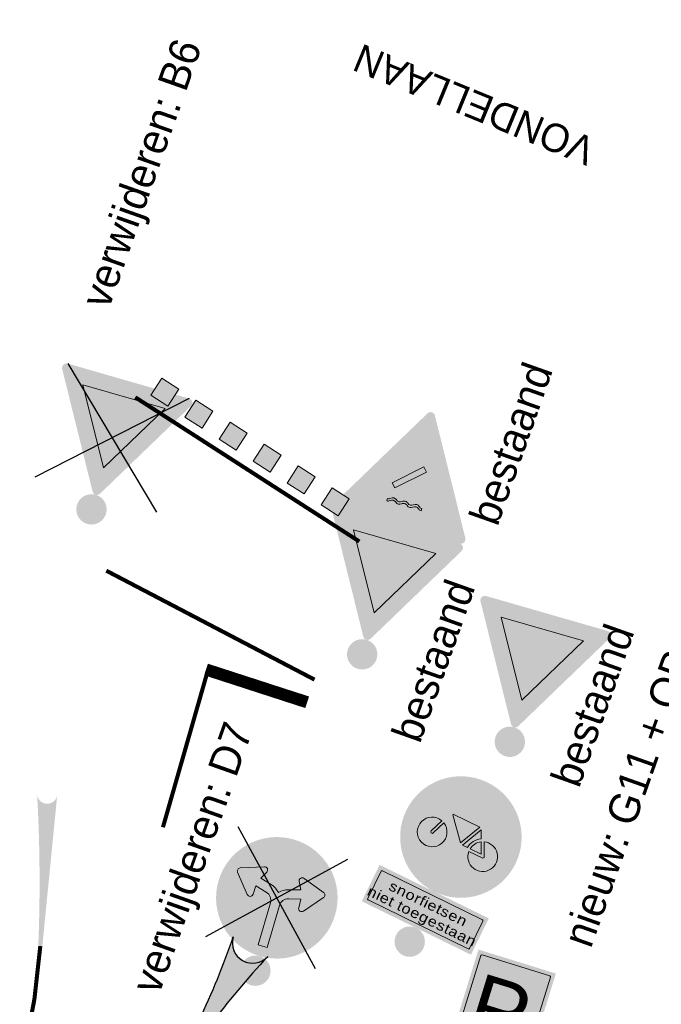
# Model space of a CAD drawing. Header units: metres. Extents: x 136326 to 138181, y 453212 to 454732.
# Tile 54 of 55: x 136784 to 136800, y 454441 to 454465. Entities that reach past the tile are written whole.
import ezdxf

# ---------------------------------------------------------------- set-up
doc = ezdxf.new("R2010")
doc.units = ezdxf.units.M
doc.linetypes.add('LIJN05-05', pattern=[1, 0.5, -0.5])
doc.linetypes.add('LIJN1-1', pattern=[2, 1, -1])
for name, color, linetype in [('-DR-alg-txt-straatnaam', 2, 'Continuous'), ('-DR-nw-inr-bebording-txt', 2, 'Continuous'), ('-DR-nw-mk-blok', 7, 'Continuous'), ('-DR-nw-mk-puntstuk', 7, 'Continuous'), ('-DR-nw-mk-streep 050-050', 250, 'LIJN05-05'), ('-DR-nw-mk-streep 1-1', 250, 'LIJN1-1'), ('-DR-nw-mk-streep ononderbroken', 7, 'Continuous'), ('-DR-nw-mk-streep stop', 7, 'Continuous')]:
    doc.layers.add(name, color=color, linetype=linetype)
doc.layers.add('mob_bebording', color=7, linetype='Continuous', lineweight=0)
doc.styles.add('Drong', font='txt', dxfattribs={"height": 1.8})
doc.styles.add('eurostile', font='txt')
doc.styles.add('Style-Verkeersborden', font='Verkeersborden.shx')

# ---------------------------------------------------------------- blocks, each defined once
blk = doc.blocks.new('bord_B06')
at = {"layer": 'mob_bebording', "linetype": 'Continuous', "lineweight": 0}
h = blk.add_hatch(color=10, dxfattribs=at)
h.paths.add_polyline_path([(0.01905255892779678, 0.01099999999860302), (0.3309474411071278, 0.5512177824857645, 0.5773502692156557), (0.311894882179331, 0.5842177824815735), (-0.3118948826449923, 0.5842177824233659, 0.5773502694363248), (-0.3309474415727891, 0.5512177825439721), (-0.01905255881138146, 0.01099999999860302, 0.5773502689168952)])
h.paths.add_polyline_path([(0.3222871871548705, 0.5562177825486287), (0.01039230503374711, 0.01600000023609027, -0.5773502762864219), (-0.01039230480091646, 0.01599999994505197), (-0.3222871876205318, 0.5562177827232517, -0.5773502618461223), (-0.3118948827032, 0.5742177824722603), (0.3118948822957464, 0.574217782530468, -0.577350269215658)], flags=17)
h = blk.add_hatch(color=254, dxfattribs=at)
h.paths.add_polyline_path([(0.3118948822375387, 0.574217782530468), (-0.3118948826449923, 0.5742177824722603, 0.5773502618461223), (-0.3222871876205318, 0.5562177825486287), (-0.0103923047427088, 0.01599999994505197, 0.5773502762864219), (0.01039230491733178, 0.01600000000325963), (0.3222871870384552, 0.5562177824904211, 0.577350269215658)])
h.paths.add_polyline_path([(-0.3136269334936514, 0.5612177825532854, -0.5773502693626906), (-0.3118948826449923, 0.5642177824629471), (0.3118948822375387, 0.5642177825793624, -0.5773502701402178), (0.3136269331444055, 0.56121778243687), (0.001732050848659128, 0.02100000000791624, -0.5773502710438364), (-0.001732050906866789, 0.02100000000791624)])
at = {"layer": 'mob_bebording', "linetype": 'Continuous', "lineweight": 0, "extrusion": (0, 0, -1)}
h = blk.add_hatch(color=10, dxfattribs=at)
h.paths.add_polyline_path([(-0.3118948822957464, 0.5642177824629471), (0.3118948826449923, 0.5642177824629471, -0.5773502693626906), (0.3136269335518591, 0.56121778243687), (0.001732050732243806, 0.02099999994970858, -0.5773502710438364), (-0.00173205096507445, 0.02100000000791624), (-0.3136269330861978, 0.5612177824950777, -0.5773502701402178)])
h.paths.add_polyline_path([(-5.820766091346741e-11, 0.1380000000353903), (-0.2114359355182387, 0.504217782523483), (0.211435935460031, 0.504217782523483)], flags=17)
at = {"layer": 'mob_bebording', "linetype": 'Continuous', "lineweight": 0}
blk.add_hatch(color=254, dxfattribs=at).paths.add_polyline_path([(0.2114359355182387, 0.504217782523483), (-0.211435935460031, 0.504217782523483), (5.820766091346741e-11, 0.1380000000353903)])
at = {"layer": 'mob_bebording', "color": 254, "linetype": 'Continuous', "lineweight": 0, "flags": 128}
blk.add_lwpolyline([(0.2114359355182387, 0.504217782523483), (-0.211435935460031, 0.504217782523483), (5.820766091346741e-11, 0.1380000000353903)], close=True, dxfattribs=at)
blk = doc.blocks.new('bord_D07')
at = {"layer": 'mob_bebording', "linetype": 'Continuous', "lineweight": 0}
h = blk.add_hatch(color=170, dxfattribs=at)
edge = h.paths.add_edge_path()
edge.add_arc((2.91038304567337e-11, 0.2999999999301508), 0.3, 0, 360)
edge = h.paths.add_edge_path(flags=17)
edge.add_arc((2.91038304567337e-11, 0.2999999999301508), 0.29, 0, 360)
h = blk.add_hatch(color=254, dxfattribs=at)
edge = h.paths.add_edge_path()
edge.add_arc((2.91038304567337e-11, 0.2999999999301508), 0.29, 0, 360)
edge = h.paths.add_edge_path()
edge.add_arc((2.91038304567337e-11, 0.2999999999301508), 0.2800000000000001, 0, 360)
h = blk.add_hatch(color=170, dxfattribs=at)
edge = h.paths.add_edge_path()
edge.add_arc((2.91038304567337e-11, 0.2999999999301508), 0.2800000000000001, 0, 360)
h.paths.add_polyline_path([(-0.0001940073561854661, 0.3268627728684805, -0.147071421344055), (0.04495285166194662, 0.354917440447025), (0.1028829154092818, 0.3705742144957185), (0.08308805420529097, 0.407964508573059, -0.6815225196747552), (0.1017452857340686, 0.4296912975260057), (0.2144068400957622, 0.3904496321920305, -0.5243368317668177), (0.2211518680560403, 0.3660562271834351), (0.1446147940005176, 0.2744626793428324, -0.6820363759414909), (0.1174448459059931, 0.2835396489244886), (0.1151906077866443, 0.3274972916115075), (0.0572909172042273, 0.3122605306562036, 0.3407025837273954), (0.02288291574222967, 0.2676263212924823), (0.02288291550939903, 0.0505742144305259), (-0.000194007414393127, 0.05057421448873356), (-0.02327093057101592, 0.0505742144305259), (-0.02327093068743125, 0.2676263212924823, 0.3407025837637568), (-0.05767893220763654, 0.3122605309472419), (-0.1155786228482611, 0.3274972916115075), (-0.1178328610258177, 0.2835396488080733, -0.6820363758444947), (-0.1450028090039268, 0.2744626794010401), (-0.2215398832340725, 0.3660562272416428, -0.524336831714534), (-0.2147948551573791, 0.3904496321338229), (-0.1021333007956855, 0.4296912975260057, -0.6815225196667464), (-0.08347606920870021, 0.4079645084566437), (-0.1032709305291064, 0.3705742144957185), (-0.04534086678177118, 0.354917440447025, -0.1470714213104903)], flags=17)
h = blk.add_hatch(color=254, dxfattribs=at)
edge = h.paths.add_edge_path()
edge.add_arc((-0.06942477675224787, 0.2658069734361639), 0.09230769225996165, 41.40962213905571, 74.87599271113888)
edge.add_line((-0.04534086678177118, 0.354917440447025), (-0.1032709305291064, 0.3705742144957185))
edge.add_line((-0.1032709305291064, 0.3705742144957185), (-0.08347606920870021, 0.407964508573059))
edge.add_arc((-0.09707280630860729, 0.415162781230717), 0.01538461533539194, 332.1027287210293, 469.2039732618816)
edge.add_line((-0.1021333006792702, 0.4296912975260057), (-0.2147948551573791, 0.3904496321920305))
edge.add_arc((-0.2097343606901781, 0.3759211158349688), 0.01538461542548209, 109.2039735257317, 219.8826851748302)
edge.add_line((-0.2215398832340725, 0.3660562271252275), (-0.1450028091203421, 0.2744626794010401))
edge.add_arc((-0.1331972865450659, 0.2843275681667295), 0.01538461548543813, 219.8826852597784, 357.0643266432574)
edge.add_line((-0.1178328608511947, 0.2835396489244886), (-0.1155786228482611, 0.3274972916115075))
edge.add_line((-0.1155786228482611, 0.3274972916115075), (-0.05767893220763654, 0.3122605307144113))
edge.add_arc((-0.06942477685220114, 0.2676263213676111), 0.04615384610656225, -9.326549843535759e-08, 75.25643706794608, ccw=False)
edge.add_line((-0.02327093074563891, 0.2676263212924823), (-0.02327093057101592, 0.0505742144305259))
edge.add_line((-0.02327093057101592, 0.0505742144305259), (-0.000194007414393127, 0.05057421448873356))
edge.add_line((-0.000194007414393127, 0.05057421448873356), (0.02288291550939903, 0.0505742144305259))
edge.add_line((0.02288291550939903, 0.0505742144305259), (0.02288291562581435, 0.2676263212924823))
edge.add_arc((0.06903676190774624, 0.267626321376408), 0.04615384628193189, 104.7435629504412, 180.0000001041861, ccw=False)
edge.add_line((0.0572909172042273, 0.3122605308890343), (0.1151906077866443, 0.3274972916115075))
edge.add_line((0.1151906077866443, 0.3274972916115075), (0.1174448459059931, 0.2835396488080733))
edge.add_arc((0.1328092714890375, 0.2843275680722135), 0.01538461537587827, 182.9356734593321, 320.1173148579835)
edge.add_line((0.1446147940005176, 0.2744626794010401), (0.2211518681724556, 0.3660562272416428))
edge.add_arc((0.2093463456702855, 0.3759211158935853), 0.01538461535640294, 320.1173148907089, 430.7960265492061)
edge.add_line((0.2144068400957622, 0.3904496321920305), (0.1017452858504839, 0.4296912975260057))
edge.add_arc((0.09668479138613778, 0.4151627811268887), 0.01538461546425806, 70.79602653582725, 207.8972710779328)
edge.add_line((0.08308805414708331, 0.4079645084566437), (0.1028829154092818, 0.3705742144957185))
edge.add_line((0.1028829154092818, 0.3705742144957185), (0.04495285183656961, 0.354917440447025))
edge.add_arc((0.069036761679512, 0.2658069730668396), 0.092307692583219, 105.1240071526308, 138.5903777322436)
at = {"layer": 'mob_bebording', "color": 254, "linetype": 'Continuous', "lineweight": 0, "flags": 128}
blk.add_lwpolyline([(-0.0001940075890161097, 0.3268627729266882, 0.1470714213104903), (-0.04534086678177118, 0.354917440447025), (-0.1032709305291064, 0.3705742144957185), (-0.08347606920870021, 0.407964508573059, 0.6815225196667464), (-0.1021333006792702, 0.4296912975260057), (-0.2147948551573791, 0.3904496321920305, 0.524336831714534), (-0.2215398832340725, 0.3660562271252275), (-0.1450028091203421, 0.2744626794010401, 0.6820363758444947), (-0.1178328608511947, 0.2835396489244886), (-0.1155786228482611, 0.3274972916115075), (-0.05767893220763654, 0.3122605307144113, -0.3407025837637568), (-0.02327093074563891, 0.2676263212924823), (-0.02327093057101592, 0.0505742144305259), (-0.000194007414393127, 0.05057421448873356), (0.02288291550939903, 0.0505742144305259), (0.02288291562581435, 0.2676263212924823, -0.3407025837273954), (0.0572909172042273, 0.3122605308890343), (0.1151906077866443, 0.3274972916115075), (0.1174448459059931, 0.2835396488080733, 0.6820363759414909), (0.1446147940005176, 0.2744626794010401), (0.2211518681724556, 0.3660562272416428, 0.5243368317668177), (0.2144068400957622, 0.3904496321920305), (0.1017452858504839, 0.4296912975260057, 0.6815225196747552), (0.08308805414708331, 0.4079645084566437), (0.1028829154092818, 0.3705742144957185), (0.04495285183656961, 0.354917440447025, 0.147071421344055)], format="xyb", close=True, dxfattribs=at)
blk = doc.blocks.new('bord_B06_2')
at = {"layer": 'mob_bebording', "linetype": 'Continuous', "lineweight": 0, "transparency": 33554508}
h = blk.add_hatch(color=1, dxfattribs=at)
h.paths.add_polyline_path([(0.01905255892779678, 0.01099999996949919), (0.3309474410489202, 0.5512177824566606, 0.5773502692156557), (0.311894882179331, 0.5842177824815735), (-0.3118948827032, 0.5842177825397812, 0.5773502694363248), (-0.3309474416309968, 0.5512177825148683), (-0.01905255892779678, 0.01099999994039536, 0.5773502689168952)])
h.paths.add_polyline_path([(0.3222871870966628, 0.5562177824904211), (0.01039230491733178, 0.01600000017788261, -0.5773502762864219), (-0.01039230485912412, 0.01600000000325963), (-0.3222871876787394, 0.5562177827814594, -0.5773502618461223), (-0.3118948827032, 0.5742177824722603), (0.311894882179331, 0.5742177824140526, -0.577350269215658)], flags=17)
h = blk.add_hatch(color=254, dxfattribs=at)
h.paths.add_polyline_path([(0.3118948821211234, 0.5742177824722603), (-0.3118948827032, 0.574217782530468, 0.5773502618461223), (-0.3222871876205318, 0.5562177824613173), (-0.01039230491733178, 0.01599999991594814, 0.5773502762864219), (0.01039230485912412, 0.0159999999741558), (0.3222871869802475, 0.5562177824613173, 0.577350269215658)])
h.paths.add_polyline_path([(-0.3136269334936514, 0.5612177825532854, -0.5773502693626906), (-0.3118948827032, 0.5642177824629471), (0.3118948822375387, 0.5642177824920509, -0.5773502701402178), (0.3136269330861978, 0.5612177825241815), (0.001732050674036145, 0.02099999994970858, -0.5773502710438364), (-0.001732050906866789, 0.02100000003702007)])
at = {"layer": 'mob_bebording', "linetype": 'Continuous', "lineweight": 0, "transparency": 33554508, "extrusion": (0, 0, -1)}
h = blk.add_hatch(color=1, dxfattribs=at)
h.paths.add_polyline_path([(-0.3118948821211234, 0.5642177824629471), (0.3118948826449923, 0.5642177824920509, -0.5773502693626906), (0.3136269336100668, 0.5612177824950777), (0.001732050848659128, 0.02099999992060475, -0.5773502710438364), (-0.001732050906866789, 0.02099999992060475), (-0.3136269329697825, 0.5612177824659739, -0.5773502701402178)])
h.paths.add_polyline_path([(5.820766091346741e-11, 0.1379999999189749), (-0.211435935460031, 0.5042177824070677), (0.2114359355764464, 0.5042177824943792)], flags=17)
at = {"layer": 'mob_bebording', "linetype": 'Continuous', "lineweight": 0, "transparency": 33554508}
blk.add_hatch(color=254, dxfattribs=at).paths.add_polyline_path([(0.211435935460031, 0.5042177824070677), (-0.2114359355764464, 0.5042177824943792), (-5.820766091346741e-11, 0.1379999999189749)])
at = {"layer": 'mob_bebording', "color": 254, "linetype": 'Continuous', "lineweight": 0, "transparency": 33554508, "flags": 128}
blk.add_lwpolyline([(0.211435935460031, 0.5042177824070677), (-0.2114359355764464, 0.5042177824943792), (-5.820766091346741e-11, 0.1379999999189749)], close=True, dxfattribs=at)
blk = doc.blocks.new('bord_J15')
at = {"layer": 'mob_bebording', "linetype": 'Continuous', "lineweight": 0, "transparency": 33554508}
h = blk.add_hatch(color=1, dxfattribs=at)
h.paths.add_polyline_path([(0.311894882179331, 0, 0.5773502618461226), (0.3309474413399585, 0.0329999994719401), (0.01905255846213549, 0.5732177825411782, 0.5773502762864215), (-0.01905255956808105, 0.5732177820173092), (-0.3309474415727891, 0.03300000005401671, 0.5773502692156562), (-0.3118948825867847, 5.820766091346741e-11), (5.820766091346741e-11, 0)])
h.paths.add_polyline_path([(-0.3222871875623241, 0.0280000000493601), (-0.01039230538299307, 0.5682177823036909, -0.5773502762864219), (0.01039230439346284, 0.5682177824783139), (0.3222871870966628, 0.02799999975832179, -0.5773502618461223), (0.311894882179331, 0.01000000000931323), (-0.3118948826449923, 0.01000000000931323, -0.577350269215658)], flags=17)
h = blk.add_hatch(color=254, dxfattribs=at)
h.paths.add_polyline_path([(-0.01039230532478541, 0.5682177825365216), (-0.3222871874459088, 0.0280000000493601, 0.577350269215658), (-0.3118948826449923, 0.01000000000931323), (0.311894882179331, 0.01000000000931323, 0.5773502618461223), (0.3222871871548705, 0.0280000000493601), (0.0103923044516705, 0.5682177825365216, 0.5773502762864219)])
h.paths.add_polyline_path([(-0.3136269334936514, 0.02300000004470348), (-0.001732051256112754, 0.5632177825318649, -0.5773502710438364), (0.001732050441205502, 0.5632177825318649), (0.3136269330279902, 0.02299999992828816, -0.5773502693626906), (0.311894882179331, 0.02000000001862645), (-0.3118948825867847, 0.02000000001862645, -0.5773502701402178)])
at = {"layer": 'mob_bebording', "linetype": 'Continuous', "lineweight": 0, "transparency": 33554508, "extrusion": (0, 0, -1)}
h = blk.add_hatch(color=1, dxfattribs=at)
h.paths.add_polyline_path([(0.3118948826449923, 0.02000000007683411), (-0.3118948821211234, 0.02000000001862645, -0.5773502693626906), (-0.3136269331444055, 0.02299999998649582), (-0.001732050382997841, 0.5632177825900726, -0.5773502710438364), (0.001732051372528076, 0.5632177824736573), (0.3136269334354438, 0.02299999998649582, -0.5773502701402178)])
h.paths.add_polyline_path([(-0.2114359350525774, 0.08000000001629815), (4.656612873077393e-10, 0.4462177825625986), (0.2114359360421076, 0.0800000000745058)], flags=17)
at = {"layer": 'mob_bebording', "linetype": 'Continuous', "lineweight": 0, "transparency": 33554508}
h = blk.add_hatch(color=254, dxfattribs=at)
h.paths.add_polyline_path([(0.2114359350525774, 0.08000000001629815), (-0.2114359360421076, 0.0800000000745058), (-4.656612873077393e-10, 0.4462177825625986)])
h.paths.add_polyline_path([(0.083363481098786, 0.1264981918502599), (0.08336348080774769, 0.195193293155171), (0.1326235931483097, 0.195193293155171), (0.1930246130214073, 0.09049819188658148), (0.083363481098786, 0.09049819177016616, -0.1863881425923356), (0.06872916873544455, 0.09603341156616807), (0.06874534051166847, 0.0959927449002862, 0.3861928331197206), (0.03955877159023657, 0.09650479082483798), (0.03954638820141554, 0.09649210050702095, -0.3861928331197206), (0.01035603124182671, 0.09628943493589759), (0.01037220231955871, 0.09624876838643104, 0.1863881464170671), (-0.004319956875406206, 0.1016285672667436, 0.1863881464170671), (-0.01901211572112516, 0.09624876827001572), (-0.0189959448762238, 0.09628943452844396, -0.3861928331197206), (-0.048186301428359, 0.0964921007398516), (-0.04819868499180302, 0.09650479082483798, 0.3861928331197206), (-0.0773852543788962, 0.09599274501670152), (-0.07736908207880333, 0.09603341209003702, -0.1863881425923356), (-0.09200339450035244, 0.09049819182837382), (-0.1930246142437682, 0.09049819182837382), (-0.1326235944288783, 0.195193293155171), (-0.09200339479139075, 0.195193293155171), (0.03666125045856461, 0.314283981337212), (0.05580916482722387, 0.2935014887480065), (-0.07285548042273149, 0.1744108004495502), (-0.09200339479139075, 0.195193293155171), (-0.09200339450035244, 0.1264981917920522, 0.1863881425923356), (-0.07736908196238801, 0.1320334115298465), (-0.07738525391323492, 0.1319927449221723, -0.3861928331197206), (-0.04819868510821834, 0.1325047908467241), (-0.04818630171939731, 0.132492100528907, 0.3861928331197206), (-0.01899594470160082, 0.1322894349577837), (-0.01901211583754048, 0.1322487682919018, -0.1863881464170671), (-0.004319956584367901, 0.1376285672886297, -0.1863881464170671), (0.01037220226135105, 0.1322487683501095), (0.0103560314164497, 0.1322894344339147, 0.3861928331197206), (0.03954638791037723, 0.13249210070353), (0.03955877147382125, 0.1325047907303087, -0.3861928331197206), (0.0687453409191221, 0.1319927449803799), (0.06872916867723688, 0.1320334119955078, 0.1863881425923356)])
blk.add_hatch(color=7, dxfattribs=at).paths.add_polyline_path([(-0.07285548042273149, 0.1744108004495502), (0.05580916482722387, 0.2935014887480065), (0.03666125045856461, 0.314283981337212), (-0.09200339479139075, 0.195193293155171)])
at = {"layer": 'mob_bebording', "linetype": 'Continuous', "lineweight": 0, "transparency": 33554508, "extrusion": (0, 0, -1)}
h = blk.add_hatch(color=7, dxfattribs=at)
h.paths.add_polyline_path([(-0.083363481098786, 0.1264981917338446, 0.1863881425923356), (-0.06872916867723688, 0.1320334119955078), (-0.06874534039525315, 0.1319927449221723, -0.3861928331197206), (-0.03955877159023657, 0.1325047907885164), (-0.03954638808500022, 0.1324921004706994, 0.3861928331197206), (-0.01035603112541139, 0.1322894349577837), (-0.01037220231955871, 0.1322487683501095, -0.1863881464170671), (0.004319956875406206, 0.1376285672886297, -0.1863881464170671), (0.01901211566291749, 0.1322487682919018), (0.01899594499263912, 0.1322894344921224, 0.3861928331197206), (0.048186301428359, 0.1324921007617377), (0.04819868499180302, 0.1325047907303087, -0.3861928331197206), (0.07738525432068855, 0.1319927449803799), (0.07736908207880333, 0.1320334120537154, 0.1863881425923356), (0.09200339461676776, 0.1264981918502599), (0.09200339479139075, 0.195193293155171), (0.1326235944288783, 0.195193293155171), (0.1930246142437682, 0.09049819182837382), (0.0920033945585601, 0.09049819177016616, -0.1863881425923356), (0.07736908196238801, 0.09603341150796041), (0.07738525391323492, 0.0959927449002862, 0.3861928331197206), (0.04819868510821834, 0.09650479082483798), (0.04818630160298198, 0.09649210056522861, -0.3861928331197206), (0.01899594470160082, 0.09628943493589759), (0.01901211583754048, 0.09624876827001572, 0.1863881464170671), (0.004319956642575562, 0.1016285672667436, 0.1863881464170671), (-0.01037220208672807, 0.09624876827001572), (-0.01035603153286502, 0.0962894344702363, -0.3861928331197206), (-0.03954638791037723, 0.0964921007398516), (-0.03955877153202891, 0.09650479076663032, 0.3861928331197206), (-0.06874534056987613, 0.09599274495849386), (-0.06872916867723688, 0.09603341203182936, -0.1863881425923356), (-0.08336348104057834, 0.09049819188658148), (-0.1930246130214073, 0.09049819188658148), (-0.1326235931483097, 0.195193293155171), (-0.08336348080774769, 0.195193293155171)])
h.paths.add_polyline_path([(-0.06872916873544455, 0.1080334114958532), (-0.06874534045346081, 0.1079927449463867, -0.3861928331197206), (-0.0395587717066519, 0.1085047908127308), (-0.03954638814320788, 0.1084921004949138, 0.3861928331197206), (-0.01035603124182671, 0.1082894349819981), (-0.01037220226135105, 0.1082487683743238, -0.1863881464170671), (0.004319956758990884, 0.1136285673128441, -0.1863881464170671), (0.01901211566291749, 0.1082487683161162), (0.0189959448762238, 0.1082894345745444, 0.3861928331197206), (0.048186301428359, 0.1084921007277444), (0.04819868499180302, 0.1085047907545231, -0.3861928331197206), (0.0773852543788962, 0.1079927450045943), (0.07736908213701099, 0.1080334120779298, 0.1863881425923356), (0.09200339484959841, 0.1024981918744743), (0.09200339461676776, 0.1144981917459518, -0.1863881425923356), (0.07736908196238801, 0.1200334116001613), (0.07738525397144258, 0.1199927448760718, 0.3861928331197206), (0.048198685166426, 0.1205047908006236), (0.04818630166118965, 0.1204921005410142, -0.3861928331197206), (0.01899594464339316, 0.1202894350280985), (0.01901211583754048, 0.120248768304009, 0.1863881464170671), (0.004319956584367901, 0.1256285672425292, 0.1863881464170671), (-0.01037220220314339, 0.120248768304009), (-0.0103560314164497, 0.1202894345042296, -0.3861928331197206), (-0.0395463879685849, 0.1204921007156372), (-0.03955877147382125, 0.1205047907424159, 0.3861928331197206), (-0.06874534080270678, 0.1199927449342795), (-0.06872916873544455, 0.1200334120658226, -0.1863881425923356), (-0.08336348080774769, 0.1144981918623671), (-0.083363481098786, 0.102498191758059, 0.1863881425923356)])
at = {"layer": 'mob_bebording', "linetype": 'Continuous', "lineweight": 0, "transparency": 33554508}
h = blk.add_hatch(color=254, dxfattribs=at)
edge = h.paths.add_edge_path()
edge.add_line((0.08336348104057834, 0.1024981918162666), (0.08336348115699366, 0.1144981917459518))
edge.add_arc((0.08321271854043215, 0.1362127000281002), 0.02171503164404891, 228.1653881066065, 270.3977950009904, ccw=False)
edge.add_line((0.06872916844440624, 0.1200334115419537), (0.06874534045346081, 0.1199927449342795))
edge.add_arc((0.05387002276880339, 0.1041728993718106), 0.02171503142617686, 46.76250536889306, 131.227319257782)
edge.add_line((0.03955877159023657, 0.1205047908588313), (0.03954638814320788, 0.1204921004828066))
edge.add_arc((0.02483958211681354, 0.1364687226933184), 0.02171503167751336, 228.1653852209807, 312.6301991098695, ccw=False)
edge.add_line((0.01035603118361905, 0.1202894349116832), (0.01037220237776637, 0.1202487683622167))
edge.add_arc((-0.003939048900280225, 0.1039168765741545), 0.02171503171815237, 48.77268106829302, 91.00508880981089)
edge.add_arc((-0.004700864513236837, 0.103916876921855), 0.02171503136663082, 88.99491175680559, 131.2273194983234)
edge.add_line((-0.01901211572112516, 0.120248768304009), (-0.01899594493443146, 0.1202894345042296))
edge.add_arc((-0.03347949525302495, 0.1364687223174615), 0.02171503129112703, 227.3697996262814, 311.83461351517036, ccw=False)
edge.add_line((-0.04818630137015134, 0.1204921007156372), (-0.04819868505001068, 0.1205047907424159))
edge.add_arc((-0.06250993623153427, 0.1041728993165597), 0.02171503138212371, 48.77268062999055, 133.2374945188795)
edge.add_line((-0.07738525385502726, 0.1199927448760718), (-0.07736908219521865, 0.120033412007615))
edge.add_arc((-0.09185263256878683, 0.1362126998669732), 0.02171503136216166, 269.60220664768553, 311.83461354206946, ccw=False)
edge.add_line((-0.0920033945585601, 0.1144981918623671), (-0.09200339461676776, 0.102498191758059))
edge.add_arc((-0.09185263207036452, 0.1242126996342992), 0.02171503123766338, 269.6022051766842, 311.834612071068)
edge.add_line((-0.07736908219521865, 0.1080334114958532), (-0.07738525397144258, 0.107992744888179))
edge.add_arc((-0.06250993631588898, 0.09217289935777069), 0.02171503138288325, 48.7726807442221, 133.237494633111, ccw=False)
edge.add_line((-0.048198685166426, 0.1085047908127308), (-0.04818630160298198, 0.1084921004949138))
edge.add_arc((-0.03347949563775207, 0.1244687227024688), 0.02171503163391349, 227.3698010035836, 311.8346148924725)
edge.add_line((-0.01899594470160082, 0.1082894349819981), (-0.01901211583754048, 0.1082487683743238))
edge.add_arc((-0.004700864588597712, 0.09191687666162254), 0.02171503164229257, 88.99491126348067, 131.2273190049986, ccw=False)
edge.add_arc((-0.003939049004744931, 0.09191687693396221), 0.02171503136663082, 48.77268050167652, 91.0050882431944, ccw=False)
edge.add_line((0.01037220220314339, 0.1082487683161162), (0.0103560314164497, 0.1082894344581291))
edge.add_arc((0.02483958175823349, 0.1244687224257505), 0.021715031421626, 228.1653867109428, 312.6302005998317)
edge.add_line((0.03954638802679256, 0.1084921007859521), (0.03955877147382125, 0.1085047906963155))
edge.add_arc((0.05387002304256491, 0.09217289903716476), 0.02171503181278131, 46.76250584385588, 131.2273197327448, ccw=False)
edge.add_line((0.06874534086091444, 0.1079927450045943), (0.06872916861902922, 0.1080334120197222))
edge.add_arc((0.08321271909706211, 0.1242126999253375), 0.02171503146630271, 228.1653863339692, 270.397793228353)
at = {"layer": 'mob_bebording', "color": 7, "linetype": 'Continuous', "lineweight": 0, "transparency": 33554508, "flags": 128}
blk.add_lwpolyline([(-0.07285548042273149, 0.1744108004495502), (0.05580916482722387, 0.2935014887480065), (0.03666125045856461, 0.314283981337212), (-0.09200339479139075, 0.195193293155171)], close=True, dxfattribs=at)
at = {"layer": 'mob_bebording', "color": 254, "linetype": 'Continuous', "lineweight": 0, "transparency": 33554508, "flags": 128}
blk.add_lwpolyline([(0.08336348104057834, 0.1024981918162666), (0.08336348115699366, 0.1144981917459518, -0.1863881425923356), (0.06872916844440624, 0.1200334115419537), (0.06874534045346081, 0.1199927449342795, 0.3861928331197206), (0.03955877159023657, 0.1205047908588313), (0.03954638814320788, 0.1204921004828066, -0.3861928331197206), (0.01035603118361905, 0.1202894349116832), (0.01037220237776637, 0.1202487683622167, 0.1863881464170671), (-0.004319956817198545, 0.1256285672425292, 0.1863881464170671), (-0.01901211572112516, 0.120248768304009), (-0.01899594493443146, 0.1202894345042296, -0.3861928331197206), (-0.04818630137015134, 0.1204921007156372), (-0.04819868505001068, 0.1205047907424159, 0.3861928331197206), (-0.07738525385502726, 0.1199927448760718), (-0.07736908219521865, 0.120033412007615, -0.1863881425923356), (-0.0920033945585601, 0.1144981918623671), (-0.09200339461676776, 0.102498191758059, 0.1863881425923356), (-0.07736908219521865, 0.1080334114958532), (-0.07738525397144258, 0.107992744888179, -0.3861928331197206), (-0.048198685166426, 0.1085047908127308), (-0.04818630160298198, 0.1084921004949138, 0.3861928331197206), (-0.01899594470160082, 0.1082894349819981), (-0.01901211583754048, 0.1082487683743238, -0.1863881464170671), (-0.004319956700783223, 0.1136285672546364, -0.1863881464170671), (0.01037220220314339, 0.1082487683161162), (0.0103560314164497, 0.1082894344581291, 0.3861928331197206), (0.03954638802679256, 0.1084921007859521), (0.03955877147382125, 0.1085047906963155, -0.3861928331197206), (0.06874534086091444, 0.1079927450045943), (0.06872916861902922, 0.1080334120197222, 0.1863881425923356)], format="xyb", close=True, dxfattribs=at)
blk = doc.blocks.new('bord_OB-L-WK-2R_3')
at = {"layer": 'mob_bebording', "linetype": 'Continuous', "lineweight": 0}
h = blk.add_hatch(color=254, dxfattribs=at)
h.paths.add_polyline_path([(0.2999999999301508, -0.200000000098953), (-0.2999999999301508, -0.2000000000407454), (-0.2999999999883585, -2.91038304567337e-11), (0, 0), (0.2999999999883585, -2.91038304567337e-11)])
h.paths.add_polyline_path([(-0.2899999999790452, -0.17500000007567), (-0.2900000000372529, -0.02500000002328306, -0.414213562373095), (-0.2750000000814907, -0.01000000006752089), (0.2749999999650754, -0.01000000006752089, -0.414213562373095), (0.2899999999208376, -0.02499999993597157), (0.2899999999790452, -0.17500000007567, -0.414213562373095), (0.2749999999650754, -0.1899999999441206), (-0.2750000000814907, -0.1900000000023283, -0.414213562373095)], flags=17)
h = blk.add_hatch(color=7, dxfattribs=at)
h.paths.add_polyline_path([(-0.2750000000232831, -0.190000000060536), (0.2749999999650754, -0.190000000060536, 0.414213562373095), (0.2899999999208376, -0.1750000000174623), (0.2899999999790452, -0.02500000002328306, 0.414213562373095), (0.2749999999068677, -0.009999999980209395), (-0.2750000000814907, -0.009999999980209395, 0.414213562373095), (-0.2900000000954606, -0.02500000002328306), (-0.2900000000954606, -0.1750000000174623, 0.414213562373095)])
h.paths.add_polyline_path([(-0.2800000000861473, -0.02499999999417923, -0.414213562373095), (-0.2750000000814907, -0.02000000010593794), (0.2749999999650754, -0.02000000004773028, -0.414213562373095), (0.279999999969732, -0.02500000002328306), (0.279999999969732, -0.1750000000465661, -0.414213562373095), (0.2749999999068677, -0.1800000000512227), (-0.2750000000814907, -0.1799999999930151, -0.414213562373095), (-0.2800000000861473, -0.17500000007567)])
h = blk.add_hatch(color=254, dxfattribs=at)
edge = h.paths.add_edge_path()
edge.add_line((-0.2750000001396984, -0.1800000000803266), (0.2749999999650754, -0.1800000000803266))
edge.add_arc((0.2749999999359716, -0.1750000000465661), 0.005000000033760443, 270.0000003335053, 360.0000003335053)
edge.add_line((0.279999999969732, -0.1750000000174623), (0.279999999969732, -0.02500000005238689))
edge.add_arc((0.2749999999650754, -0.02500000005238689), 0.005000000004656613, 0, 90)
edge.add_line((0.2749999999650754, -0.02000000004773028), (-0.2750000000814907, -0.01999999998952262))
edge.add_arc((-0.2750000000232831, -0.02500000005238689), 0.005000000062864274, 90.00000066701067, 180.0000006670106)
edge.add_line((-0.2800000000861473, -0.02500000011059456), (-0.2800000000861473, -0.17500000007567))
edge.add_arc((-0.2750000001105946, -0.1750000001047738), 0.004999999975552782, 179.9999996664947, 269.9999996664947)
at = {"layer": 'mob_bebording', "color": 254, "linetype": 'Continuous', "lineweight": 0, "flags": 128}
blk.add_lwpolyline([(-0.2750000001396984, -0.1800000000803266), (0.2749999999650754, -0.1800000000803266, 0.414213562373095), (0.279999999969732, -0.1750000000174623), (0.279999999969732, -0.02500000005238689, 0.414213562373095), (0.2749999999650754, -0.02000000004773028), (-0.2750000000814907, -0.01999999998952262, 0.414213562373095), (-0.2800000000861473, -0.02500000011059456), (-0.2800000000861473, -0.17500000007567, 0.414213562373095)], format="xyb", close=True, dxfattribs=at)
at = {"layer": 'mob_bebording', "color": 7, "linetype": 'Continuous', "lineweight": 0, "insert": (-5.820766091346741e-11, -0.1083333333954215), "char_height": 0.04999999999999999, "attachment_point": 5, "line_spacing_factor": 0.8399999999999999, "style": 'Style-Verkeersborden'}
blk.add_mtext('\\H1x;\\W1.2;\\T1.075;snorfietsen\\Pniet toegestaan', dxfattribs=at)
blk = doc.blocks.new('bord_G11')
at = {"layer": 'mob_bebording', "linetype": 'Continuous', "lineweight": 0}
h = blk.add_hatch(color=170, dxfattribs=at)
edge = h.paths.add_edge_path()
edge.add_arc((0, 0.2999999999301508), 0.3, 0, 360)
edge = h.paths.add_edge_path(flags=17)
edge.add_arc((0, 0.2999999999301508), 0.29, 0, 360)
h = blk.add_hatch(color=254, dxfattribs=at)
edge = h.paths.add_edge_path()
edge.add_arc((0, 0.2999999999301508), 0.29, 0, 360)
edge = h.paths.add_edge_path()
edge.add_arc((0, 0.2999999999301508), 0.28, 0, 360)
h = blk.add_hatch(color=170, dxfattribs=at)
edge = h.paths.add_edge_path()
edge.add_arc((0, 0.2999999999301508), 0.28, 0, 360)
h.paths.add_polyline_path([(0.1066745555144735, 0.3422153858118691, -3.032803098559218), (0.0516394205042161, 0.2531666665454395), (0.01024137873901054, 0.2531666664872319), (-0.09083430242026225, 0.3659049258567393), (-0.1006419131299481, 0.3399436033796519, -0.7991742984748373), (-0.1384922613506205, 0.1724999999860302), (-0.1384939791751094, 0.1724999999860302, -1.149504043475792), (-0.1143621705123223, 0.345126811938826), (-0.08244699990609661, 0.4296081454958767, -0.3119658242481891), (-0.06186661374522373, 0.4438333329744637), (-0.03300000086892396, 0.4438333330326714), (-0.03300000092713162, 0.4291666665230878), (-0.06186661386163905, 0.4291666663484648, 0.3119658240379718), (-0.06872674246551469, 0.4244249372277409), (-0.07801690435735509, 0.3998333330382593), (0.06860535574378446, 0.3998333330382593), (0.07525175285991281, 0.4144999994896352), (0.04735410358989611, 0.4144999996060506, -1.000000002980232), (0.04735410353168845, 0.4291666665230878), (0.1133541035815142, 0.4291666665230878), (0.1133541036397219, 0.4144999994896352), (0.09135410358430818, 0.4144999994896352), (0.0814547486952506, 0.3926549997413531)], flags=17)
h = blk.add_hatch(color=254, dxfattribs=at)
h.paths.add_polyline_path([(0.04735410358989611, 0.4291666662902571, 1.000000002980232), (0.04735410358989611, 0.4144999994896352), (0.07525175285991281, 0.4144999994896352), (0.06860535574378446, 0.3998333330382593), (-0.07801690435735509, 0.3998333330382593), (-0.06872674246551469, 0.4244249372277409, -0.3119658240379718), (-0.06186661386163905, 0.4291666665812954), (-0.03300000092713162, 0.4291666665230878), (-0.03300000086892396, 0.4438333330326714), (-0.06186661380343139, 0.4438333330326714, 0.3119658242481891), (-0.08244699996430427, 0.4296081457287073), (-0.1143621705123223, 0.345126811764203, 1.149504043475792), (-0.1384939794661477, 0.1724999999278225), (-0.1384922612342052, 0.1724999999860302, 0.7991742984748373), (-0.1006419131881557, 0.3399436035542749), (-0.09083430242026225, 0.3659049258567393), (0.01024137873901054, 0.2531666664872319), (0.05163942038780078, 0.2531666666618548, 3.032803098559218), (0.1066745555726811, 0.3422153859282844), (0.0814547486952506, 0.3926549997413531), (0.09135410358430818, 0.4144999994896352), (0.1133541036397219, 0.4144999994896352), (0.1133541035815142, 0.4291666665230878)])
h.paths.add_polyline_path([(0.06636758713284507, 0.2678333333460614, -0.2306687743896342), (0.1001429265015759, 0.3224829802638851), (0.1274677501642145, 0.2678333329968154)])
h.paths.add_polyline_path([(-0.131632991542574, 0.2579083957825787), (-0.1058468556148, 0.3261658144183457, -19.94987439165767), (-0.1195671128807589, 0.3313490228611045), (-0.1453532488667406, 0.2630916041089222, 1.000000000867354)])
h.paths.add_polyline_path([(0.0935562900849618, 0.3356562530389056, 0.2394999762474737), (0.0516394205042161, 0.2678333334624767), (0.02489013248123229, 0.2678333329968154), (0.07365871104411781, 0.3754514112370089)])
h.paths.add_polyline_path([(0.1458924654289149, 0.2637795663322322), (0.1132611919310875, 0.3290421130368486, -2.949570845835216), (0.06636758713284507, 0.2531666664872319), (0.1393333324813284, 0.2531666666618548, 0.5575365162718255)])
h.paths.add_polyline_path([(0.01147455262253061, 0.2737622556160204), (-0.08499473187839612, 0.3813626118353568), (-0.08355764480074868, 0.3851666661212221), (0.0619589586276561, 0.3851666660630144)])
at = {"layer": 'mob_bebording', "linetype": 'Continuous', "lineweight": 0, "extrusion": (0, 0, -0.9999999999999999)}
h = blk.add_hatch(color=170, dxfattribs=at)
edge = h.paths.add_edge_path()
edge.add_line((0.1058468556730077, 0.326165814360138), (0.131632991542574, 0.2579083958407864))
edge.add_ellipse((0.1384931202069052, 0.2605000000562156), major_axis=(-0.007333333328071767, 0), ratio=1, start_angle=20.69545112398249, end_angle=200.6954512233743)
edge.add_line((0.1453532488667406, 0.2630916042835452), (0.1195671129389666, 0.3313490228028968))
edge.add_ellipse((0.1384931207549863, 0.2605000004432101), major_axis=(-0.07333333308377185, 0), ratio=1, start_angle=-63.56537827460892, end_angle=284.9562807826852, ccw=False)
at = {"layer": 'mob_bebording', "linetype": 'Continuous', "lineweight": 0}
blk.add_hatch(color=170, dxfattribs=at).paths.add_polyline_path([(0.0619589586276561, 0.3851666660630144), (-0.08355764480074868, 0.3851666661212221), (-0.08499473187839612, 0.3813626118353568), (0.01147455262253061, 0.2737622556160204)])
at = {"layer": 'mob_bebording', "linetype": 'Continuous', "lineweight": 0, "extrusion": (0, 0, -1)}
h = blk.add_hatch(color=170, dxfattribs=at)
edge = h.paths.add_edge_path()
edge.add_ellipse((-0.1393333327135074, 0.26050000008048), major_axis=(-0.08800000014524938, 0), ratio=1, start_angle=184.7801917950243, end_angle=238.6547569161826)
edge.add_line((-0.0935562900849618, 0.3356562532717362), (-0.07365871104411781, 0.3754514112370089))
edge.add_line((-0.07365871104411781, 0.3754514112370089), (-0.02489013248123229, 0.2678333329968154))
edge.add_line((-0.02489013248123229, 0.2678333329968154), (-0.05163942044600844, 0.2678333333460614))
at = {"layer": 'mob_bebording', "linetype": 'Continuous', "lineweight": 0}
h = blk.add_hatch(color=170, dxfattribs=at)
edge = h.paths.add_edge_path()
edge.add_arc((0.1393333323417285, 0.26049999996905), 0.0733333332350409, 122.304221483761, 174.2608293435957)
edge.add_line((0.06636758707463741, 0.2678333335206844), (0.1274677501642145, 0.2678333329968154))
edge.add_line((0.1274677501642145, 0.2678333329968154), (0.1001429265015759, 0.3224829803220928))
at = {"layer": 'mob_bebording', "linetype": 'Continuous', "lineweight": 0, "extrusion": (0, 0, -0.9999999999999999)}
h = blk.add_hatch(color=170, dxfattribs=at)
edge = h.paths.add_edge_path()
edge.add_ellipse((-0.1393333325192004, 0.2604999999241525), major_axis=(-0.007333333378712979, 0), ratio=1, start_angle=-26.56505186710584, end_angle=89.99999938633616)
edge.add_line((-0.1393333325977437, 0.2531666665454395), (-0.06636758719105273, 0.2531666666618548))
edge.add_ellipse((-0.1393333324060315, 0.2604999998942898), major_axis=(-0.07333333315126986, 0), ratio=1, start_angle=-110.82588064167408, end_angle=174.2608295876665, ccw=False)
edge.add_line((-0.1132611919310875, 0.329042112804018), (-0.1458924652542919, 0.2637795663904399))
at = {"layer": 'mob_bebording', "color": 5, "linetype": 'Continuous', "lineweight": 0, "flags": 128}
blk.add_lwpolyline([(0.0619589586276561, 0.3851666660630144), (-0.08355764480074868, 0.3851666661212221), (-0.08499473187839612, 0.3813626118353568), (0.01147455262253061, 0.2737622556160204)], close=True, dxfattribs=at)
for points in [[(0.05163942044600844, 0.2678333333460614, -0.2394999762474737), (0.0935562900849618, 0.3356562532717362), (0.07365871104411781, 0.3754514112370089), (0.02489013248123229, 0.2678333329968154)], [(-0.1058468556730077, 0.326165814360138), (-0.131632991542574, 0.2579083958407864, -1.000000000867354), (-0.1453532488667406, 0.2630916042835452), (-0.1195671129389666, 0.3313490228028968, 19.94987439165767)], [(0.1458924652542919, 0.2637795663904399, -0.5575365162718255), (0.1393333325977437, 0.2531666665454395), (0.06636758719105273, 0.2531666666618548, 2.949570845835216), (0.1132611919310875, 0.329042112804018)], [(0.1001429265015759, 0.3224829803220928, 0.2306687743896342), (0.06636758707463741, 0.2678333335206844), (0.1274677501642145, 0.2678333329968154)]]:
    blk.add_lwpolyline(points, format="xyb", close=True, dxfattribs=at)
blk = doc.blocks.new('bord_E09_3')
at = {"layer": 'mob_bebording', "linetype": 'Continuous', "lineweight": 0, "transparency": 33554508}
h = blk.add_hatch(color=5, dxfattribs=at)
h.paths.add_polyline_path([(-5.820766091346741e-11, 0), (-0.2000000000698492, 1.164153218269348e-10), (-0.2000000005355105, 0.5999999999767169), (0.1999999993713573, 0.6000000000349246), (0.1999999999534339, 0)])
h.paths.add_polyline_path([(-0.1750000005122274, 0.590000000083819), (0.1749999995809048, 0.590000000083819, -0.414213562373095), (0.189999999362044, 0.5750000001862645), (0.1899999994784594, 0.02500000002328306, -0.414213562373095), (0.1749999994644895, 0.01000000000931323), (-0.1750000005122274, 0.009999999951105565, -0.414213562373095), (-0.1900000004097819, 0.02500000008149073), (-0.1900000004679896, 0.5750000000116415, -0.414213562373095)], flags=17)
h = blk.add_hatch(color=254, dxfattribs=at)
h.paths.add_polyline_path([(-0.1750000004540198, 0.5900000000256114, 0.414213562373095), (-0.1900000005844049, 0.5750000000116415), (-0.1900000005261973, 0.0249999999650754, 0.414213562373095), (-0.1750000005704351, 0.01000000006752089), (0.1749999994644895, 0.01000000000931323, 0.414213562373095), (0.1899999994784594, 0.02500000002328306), (0.1899999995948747, 0.5750000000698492, 0.414213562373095), (0.1749999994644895, 0.5900000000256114)])
h.paths.add_polyline_path([(0.1749999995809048, 0.5800000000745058, -0.414213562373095), (0.1799999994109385, 0.5750000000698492), (0.1799999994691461, 0.02500000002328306, -0.414213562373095), (0.1749999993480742, 0.02000000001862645), (-0.1750000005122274, 0.01999999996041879, -0.414213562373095), (-0.180000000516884, 0.0249999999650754), (-0.180000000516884, 0.5750000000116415, -0.414213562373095), (-0.1750000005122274, 0.5800000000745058)])
h = blk.add_hatch(color=5, dxfattribs=at)
edge = h.paths.add_edge_path()
edge.add_line((-0.1800000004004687, 0.5750000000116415), (-0.1800000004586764, 0.0249999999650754))
edge.add_arc((-0.1750000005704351, 0.02499999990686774), 0.004999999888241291, 179.9999993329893, 269.9999993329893)
edge.add_line((-0.1750000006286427, 0.02000000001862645), (0.1749999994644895, 0.02000000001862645))
edge.add_arc((0.1749999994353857, 0.02500000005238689), 0.005000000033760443, 270.0000003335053, 360.0000003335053)
edge.add_line((0.1799999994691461, 0.02500000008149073), (0.1799999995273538, 0.5750000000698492))
edge.add_arc((0.1749999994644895, 0.5750000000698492), 0.005000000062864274, 0, 90)
edge.add_line((0.1749999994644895, 0.5800000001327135), (-0.1750000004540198, 0.5799999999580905))
edge.add_arc((-0.1750000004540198, 0.5750000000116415), 0.004999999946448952, 90, 180)
at = {"layer": 'mob_bebording', "color": 5, "linetype": 'Continuous', "lineweight": 0, "transparency": 33554508, "flags": 128}
blk.add_lwpolyline([(-0.1800000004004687, 0.5750000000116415), (-0.1800000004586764, 0.0249999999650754, 0.414213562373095), (-0.1750000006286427, 0.02000000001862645), (0.1749999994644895, 0.02000000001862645, 0.414213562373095), (0.1799999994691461, 0.02500000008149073), (0.1799999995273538, 0.5750000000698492, 0.414213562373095), (0.1749999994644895, 0.5800000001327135), (-0.1750000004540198, 0.5799999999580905, 0.414213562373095)], format="xyb", close=True, dxfattribs=at)
at = {"layer": 'mob_bebording', "color": 254, "linetype": 'Continuous', "lineweight": 0, "transparency": 33554508, "style": 'Style-Verkeersborden'}
for s, insert, char_height, attachment_point, line_spacing_factor in [('\\H1x;\\W1.10345;\\T1.000;P', (-0.01207031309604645, 0.3516666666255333), 0.2899999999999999, 5, 0.6), ('\\H1x;\\W1.14286;\\T1.215;vergunning-\\Phouders', (0.1599999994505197, 0.1550000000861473), 0.03499999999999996, 3, 0.93)]:
    blk.add_mtext(s, dxfattribs=dict(at, insert=insert, char_height=char_height, attachment_point=attachment_point, line_spacing_factor=line_spacing_factor))
blk = doc.blocks.new('*U111')
h = blk.add_hatch(color=256)
h.dxf.hatch_style = 1
h.paths.add_polyline_path([(-0.4204541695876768, 0.2705887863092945), (-0.8409083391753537, 0.541177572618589), (-1.111497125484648, 0.1207234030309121), (-0.6910429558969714, -0.1498653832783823)])
at = {"lineweight": 0}
blk.add_lwpolyline([(-0.4204541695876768, 0.2705887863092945), (-0.8409083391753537, 0.541177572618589), (-1.111497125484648, 0.1207234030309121), (-0.6910429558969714, -0.1498653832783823)], close=True, dxfattribs=at)

msp = doc.modelspace()

# ---------------------------------------------------------------- hatches: boundary and pattern name
at = {"layer": '-DR-nw-mk-puntstuk'}
h = msp.add_hatch(color=256, dxfattribs=at)
h.dxf.hatch_style = 1
edge = h.paths.add_edge_path()
edge.add_line((136784.8122789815, 454442.3935140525), (136784.7124631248, 454442.399106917))
edge.add_arc((136746.4769868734, 454443.976633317), 38.26800535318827, 357.63742000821, 363.2524239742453)
edge.add_arc((136784.9328846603, 454446.163062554), 0.2499999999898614, 183.5070791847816, 353.2489637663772)
edge.add_line((136785.181151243, 454446.1336737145), (136784.8122789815, 454442.3935140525))
h = msp.add_hatch(color=256, dxfattribs=at)
h.dxf.hatch_style = 1
edge = h.paths.add_edge_path()
edge.add_line((136787.6848797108, 454438.5766906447), (136787.598651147, 454438.6273321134))
edge.add_arc((136771.6931339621, 454448.760724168), 18.85924472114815, 327.498821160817, 341.0162218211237)
edge.add_arc((136790.0035471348, 454442.4756119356), 0.5000000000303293, 162.5193814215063, 318.4008943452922)
edge.add_arc((136806.6332363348, 454427.0730084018), 22.1669782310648, 137.1665754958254, 148.737764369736)
at = {"layer": 'mob_bebording', "linetype": 'Continuous', "lineweight": 0}
h = msp.add_hatch(color=251, dxfattribs=at)
edge = h.paths.add_edge_path(flags=0)
edge.add_arc((136786.026479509, 454453.1801715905), 0.375, 0, 360)
h = msp.add_hatch(color=251, dxfattribs=at)
edge = h.paths.add_edge_path(flags=0)
edge.add_arc((136792.708615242, 454449.6014603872), 0.375, 0, 360)
h = msp.add_hatch(color=251, dxfattribs=at)
edge = h.paths.add_edge_path(flags=0)
edge.add_arc((136796.3544938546, 454447.4427486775), 0.375, 0, 360)
h = msp.add_hatch(color=251, dxfattribs=at)
edge = h.paths.add_edge_path(flags=0)
edge.add_arc((136793.8822735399, 454442.5089841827), 0.375, 0, 360)
h = msp.add_hatch(color=251, dxfattribs=at)
edge = h.paths.add_edge_path(flags=0)
edge.add_arc((136790.0733438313, 454441.7921535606), 0.375, 0, 360)

# ---------------------------------------------------------------- linework, layer by layer
at = {"layer": '-DR-nw-mk-puntstuk'}
msp.add_lwpolyline([(136787.6848797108, 454438.5766906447), (136787.598651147, 454438.6273321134, 0.05904927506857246), (136789.5266378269, 454442.62580352, 0.8089283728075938), (136790.3774513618, 454442.1436546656, 0.05053178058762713)], format="xyb", close=True, dxfattribs=at)
at = {"layer": '-DR-nw-mk-streep 050-050', "const_width": 0.1, "flags": 128}
for points in [[(136787.1075147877, 454455.9462795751), (136792.6382435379, 454452.386906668)], [(136786.3916705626, 454451.6664931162), (136791.5322362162, 454448.9772413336)]]:
    msp.add_lwpolyline(points, dxfattribs=at)
at = {"layer": '-DR-nw-mk-streep 1-1', "const_width": 0.1, "flags": 128}
msp.add_lwpolyline([(136781.3217674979, 454429.9633884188), (136784.0174288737, 454438.5002055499, 0.05857485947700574), (136784.7625927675, 454442.399106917)], format="xyb", dxfattribs=at)
at = {"layer": '-DR-nw-mk-streep ononderbroken', "const_width": 0.1, "flags": 128}
msp.add_lwpolyline([(136787.7900287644, 454445.3323791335), (136788.9021869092, 454449.2137982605)], dxfattribs=at)
at = {"layer": '-DR-nw-mk-streep stop', "const_width": 0.3, "flags": 128}
msp.add_lwpolyline([(136791.3508579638, 454448.4180776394), (136788.8541211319, 454449.227570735)], dxfattribs=at)
at = {"layer": 'mob_bebording', "color": 10, "lineweight": 30}
for p, q in [((136785.439424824, 454456.7789949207), (136787.6288386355, 454453.1092443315)), ((136788.4367173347, 454455.9163945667), (136784.6315461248, 454453.971844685)), ((136791.5601009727, 454441.8354819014), (136789.6439622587, 454445.3466658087)), ((136788.8464396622, 454442.6330044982), (136792.3576235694, 454444.5491432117))]:
    msp.add_line(p, q, dxfattribs=at)

# ---------------------------------------------------------------- block references
at = {"layer": '-DR-nw-mk-blok'}
for p in [(136788.6049511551, 454455.8744774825), (136789.4458594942, 454455.3332999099), (136790.2867678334, 454454.7921223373), (136791.1276761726, 454454.2509447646), (136791.9685845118, 454453.709767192), (136792.809492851, 454453.1685896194)]:
    msp.add_blockref('*U111', p, dxfattribs=at)
at = {"layer": 'mob_bebording', "color": 1, "linetype": 'Continuous', "lineweight": 0, "xscale": 4.999999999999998, "yscale": 4.999999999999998, "zscale": 4.999999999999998, "rotation": 343.9445421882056}
msp.add_blockref('bord_B06', (136786.1301923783, 454453.5405445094), dxfattribs=at)
at = {"layer": 'mob_bebording', "color": 1, "linetype": 'Continuous', "lineweight": 0, "transparency": 33554508}
for name, p, xscale, yscale, zscale, rotation in [('bord_J15', (136793.6202068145, 454452.7689835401), 4.999999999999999, 4.999999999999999, 4.999999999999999, 343.944542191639), ('bord_B06_2', (136792.8123281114, 454449.9618333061), 4.999999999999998, 4.999999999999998, 4.999999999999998, 343.9445421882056), ('bord_B06_2', (136796.4582067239, 454447.8031215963), 4.999999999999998, 4.999999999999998, 4.999999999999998, 343.9445421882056)]:
    msp.add_blockref(name, p, dxfattribs=dict(at, xscale=xscale, yscale=yscale, zscale=zscale, rotation=rotation))
at = {"layer": 'mob_bebording', "color": 5, "linetype": 'Continuous', "lineweight": 0}
for name, p, xscale, yscale, zscale, rotation in [('bord_G11', (136794.48658634, 454443.744067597), 4.999999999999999, 4.999999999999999, 4.999999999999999, 333.9280026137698), ('bord_D07', (136790.1790813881, 454442.1519376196), 5, 5, 5, 343.6223742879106)]:
    msp.add_blockref(name, p, dxfattribs=dict(at, xscale=xscale, yscale=yscale, zscale=zscale, rotation=rotation))
at = {"layer": 'mob_bebording', "color": 254, "linetype": 'Continuous', "lineweight": 0, "xscale": 4.999999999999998, "yscale": 4.999999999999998, "zscale": 4.999999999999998, "rotation": 333.928002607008}
msp.add_blockref('bord_OB-L-WK-2R_3', (136794.4865863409, 454443.7440675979), dxfattribs=at)
at = {"layer": 'mob_bebording', "color": 5, "linetype": 'Continuous', "lineweight": 0, "transparency": 33554508, "xscale": 5.000000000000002, "yscale": 5.000000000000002, "zscale": 5.000000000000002, "rotation": 342.8254674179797}
msp.add_blockref('bord_E09_3', (136795.6489591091, 454439.1520599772), dxfattribs=at)

# ---------------------------------------------------------------- texts
at = {"layer": '-DR-alg-txt-straatnaam', "style": 'Drong'}
msp.add_text('VONDELLAAN', height=0.7, rotation=157.7183197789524, dxfattribs=at).set_placement((136798.521057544, 454462.301504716))
at = {"layer": '-DR-nw-inr-bebording-txt', "style": 'eurostile'}
for s, p in [('verwijderen: B6', (136786.450604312, 454458.0952587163)), ("nieuw: G11 + OB 'snorfietsen niet toegestaan'", (136798.3516779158, 454442.3173043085)), ('bestaand', (136796.0466041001, 454452.7347283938)), ('bestaand', (136794.1308270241, 454447.3736695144)), ('bestaand', (136798.0606816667, 454446.2744258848)), ('verwijderen: D7', (136787.6919657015, 454441.1747731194))]:
    msp.add_text(s, height=0.75, rotation=70.5, dxfattribs=at).set_placement(p)

doc.saveas('drawing.dxf')
